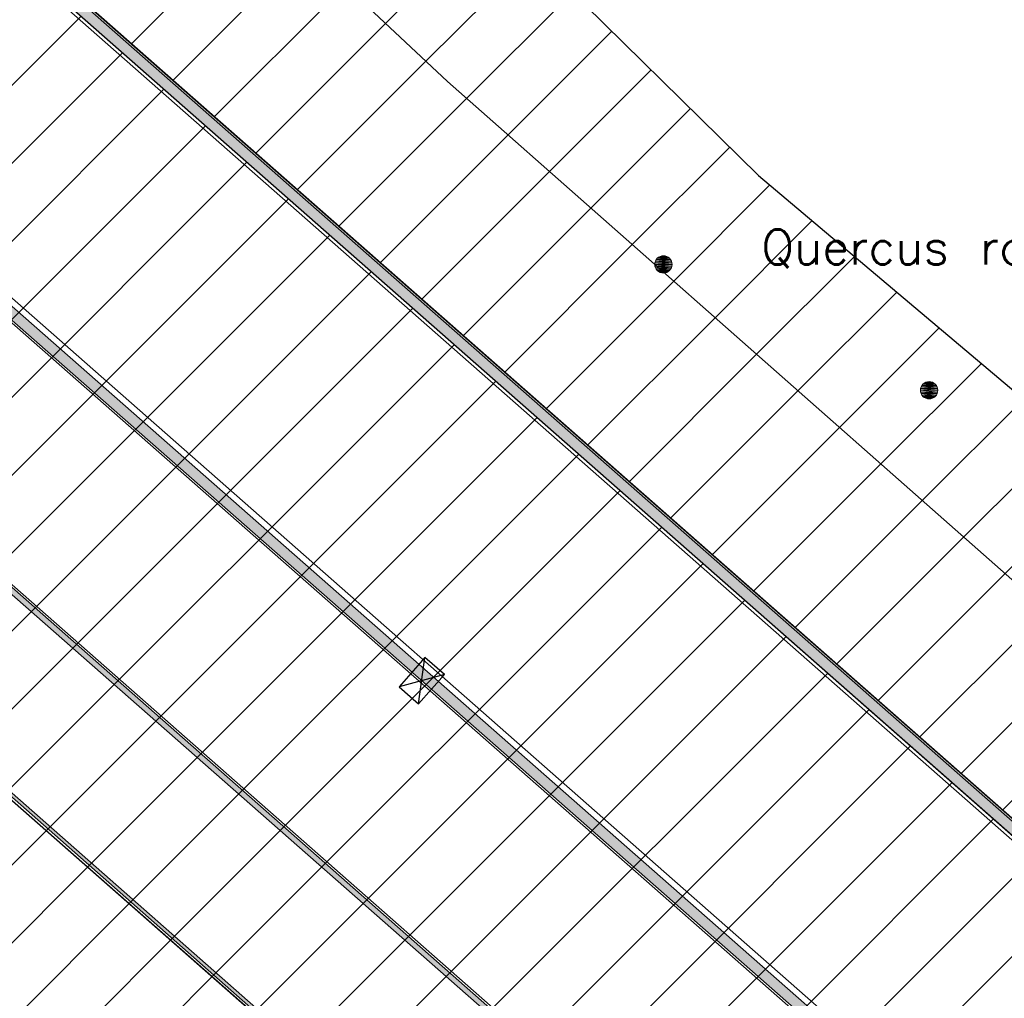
# Model space of a CAD drawing. Header units: metres. Extents: x 102852 to 106916, y 385458 to 392749.
# Tile 31 of 47: x 105029 to 105057, y 388246 to 388274. Entities that reach past the tile are written whole.
import ezdxf
from ezdxf.enums import TextEntityAlignment as Align

# ---------------------------------------------------------------- set-up
doc = ezdxf.new("R2010")
doc.units = ezdxf.units.M
for name, color, linetype, lineweight in [('0-ATLETIEK', 31, 'Continuous', 30), ('0-BEPLANTING', 14, 'Continuous', 30), ('0-GRAS OM SPORTVELDEN', 2, 'Continuous', 30), ('0-GRAS SPORTVELDEN', 3, 'Continuous', 30), ('0-VERHARDING', 9, 'Continuous', 30), ('B-WE-GR-STRUIK-G', 90, 'Continuous', 13), ('B-WE-RI-HWA_KOLK_STRAATKOLK-S', 150, 'Continuous', 30), ('Bomen', 84, 'Continuous', 0), ('Boomsoort', 10, 'Continuous', 0), ('X-XX-AL-TEKENBLAD_HULPLIJN-G', 31, 'Continuous', 25)]:
    doc.layers.add(name, color=color, linetype=linetype, lineweight=lineweight)
for name, color, linetype in [('B-6', 60, 'Continuous'), ('B10', 60, 'Continuous'), ('goot', 31, 'Continuous'), ('maaitegel', 31, 'Continuous'), ('Velddata', 7, 'Continuous')]:
    doc.layers.add(name, color=color, linetype=linetype)
doc.styles.add('Style-txt', font='txt.shx')

# ---------------------------------------------------------------- blocks, each defined once
blk = doc.blocks.new('Straatkolk 300x450')
at = {"layer": 'B-WE-RI-HWA_KOLK_STRAATKOLK-S'}
for p, q in [((-1.125, -0.75), (1.125, 0.75)), ((1.125, -0.75), (-1.125, 0.75))]:
    blk.add_line(p, q, dxfattribs=at)
blk.add_3dface([(-1.125, -0.75), (1.125, -0.75), (1.125, 0.75), (-1.125, 0.75)], dxfattribs=at)
blk = doc.blocks.new('MPOLYGON_256')
at = {"layer": 'Bomen', "flags": 128}
for points in [[(105047.154, 388267.581), (105047.111, 388267.558), (105047.389, 388267.558)], [(105047.201, 388267.595), (105047.154, 388267.581), (105047.346, 388267.581)], [(105047.154, 388267.581), (105047.346, 388267.581), (105047.389, 388267.558)], [(105047.25, 388267.6), (105047.201, 388267.595), (105047.299, 388267.595)], [(105047.201, 388267.595), (105047.299, 388267.595), (105047.346, 388267.581)], [(105047.005, 388267.399), (105047, 388267.35), (105047.5, 388267.35)], [(105047, 388267.35), (105047.005, 388267.301), (105047.495, 388267.301)], [(105047, 388267.35), (105047.5, 388267.35), (105047.495, 388267.301)], [(105047.019, 388267.446), (105047.005, 388267.399), (105047.495, 388267.399)], [(105047.005, 388267.399), (105047.495, 388267.399), (105047.5, 388267.35)], [(105047.005, 388267.301), (105047.019, 388267.254), (105047.481, 388267.254)], [(105047.005, 388267.301), (105047.495, 388267.301), (105047.481, 388267.254)], [(105047.042, 388267.489), (105047.019, 388267.446), (105047.481, 388267.446)], [(105047.019, 388267.446), (105047.481, 388267.446), (105047.495, 388267.399)], [(105047.073, 388267.527), (105047.042, 388267.489), (105047.458, 388267.489)], [(105047.042, 388267.489), (105047.458, 388267.489), (105047.481, 388267.446)], [(105047.111, 388267.558), (105047.073, 388267.527), (105047.427, 388267.527)], [(105047.073, 388267.527), (105047.427, 388267.527), (105047.458, 388267.489)], [(105047.111, 388267.558), (105047.389, 388267.558), (105047.427, 388267.527)], [(105047.019, 388267.254), (105047.042, 388267.211), (105047.458, 388267.211)], [(105047.019, 388267.254), (105047.481, 388267.254), (105047.458, 388267.211)], [(105047.042, 388267.211), (105047.073, 388267.173), (105047.427, 388267.173)], [(105047.042, 388267.211), (105047.458, 388267.211), (105047.427, 388267.173)], [(105047.073, 388267.173), (105047.111, 388267.142), (105047.389, 388267.142)], [(105047.073, 388267.173), (105047.427, 388267.173), (105047.389, 388267.142)], [(105047.111, 388267.142), (105047.154, 388267.119), (105047.346, 388267.119)], [(105047.111, 388267.142), (105047.389, 388267.142), (105047.346, 388267.119)], [(105047.154, 388267.119), (105047.201, 388267.105), (105047.299, 388267.105)], [(105047.154, 388267.119), (105047.346, 388267.119), (105047.299, 388267.105)], [(105047.201, 388267.105), (105047.299, 388267.105), (105047.25, 388267.1)]]:
    blk.add_lwpolyline(points, close=True, dxfattribs=at)
at = {"layer": 'Bomen', "color": 74, "true_color": 0x55aa00, "flags": 128}
for points in [[(105047.111, 388267.558), (105047.154, 388267.581)], [(105047.154, 388267.581), (105047.201, 388267.595)], [(105047.201, 388267.595), (105047.25, 388267.6)], [(105047.25, 388267.6), (105047.299, 388267.595)], [(105047.299, 388267.595), (105047.346, 388267.581)], [(105047.346, 388267.581), (105047.389, 388267.558)], [(105047, 388267.35), (105047.005, 388267.399)], [(105047.005, 388267.301), (105047, 388267.35)], [(105047.005, 388267.399), (105047.019, 388267.446)], [(105047.019, 388267.254), (105047.005, 388267.301)], [(105047.019, 388267.446), (105047.042, 388267.489)], [(105047.042, 388267.489), (105047.073, 388267.527)], [(105047.073, 388267.527), (105047.111, 388267.558)], [(105047.389, 388267.558), (105047.427, 388267.527)], [(105047.427, 388267.527), (105047.458, 388267.489)], [(105047.458, 388267.489), (105047.481, 388267.446)], [(105047.481, 388267.446), (105047.495, 388267.399)], [(105047.495, 388267.301), (105047.481, 388267.254)], [(105047.495, 388267.399), (105047.5, 388267.35)], [(105047.5, 388267.35), (105047.495, 388267.301)], [(105047.042, 388267.211), (105047.019, 388267.254)], [(105047.073, 388267.173), (105047.042, 388267.211)], [(105047.111, 388267.142), (105047.073, 388267.173)], [(105047.154, 388267.119), (105047.111, 388267.142)], [(105047.201, 388267.105), (105047.154, 388267.119)], [(105047.25, 388267.1), (105047.201, 388267.105)], [(105047.299, 388267.105), (105047.25, 388267.1)], [(105047.346, 388267.119), (105047.299, 388267.105)], [(105047.389, 388267.142), (105047.346, 388267.119)], [(105047.427, 388267.173), (105047.389, 388267.142)], [(105047.458, 388267.211), (105047.427, 388267.173)], [(105047.481, 388267.254), (105047.458, 388267.211)]]:
    blk.add_lwpolyline(points, dxfattribs=at)
at = {"layer": 'Bomen'}
for points in [[(105047.154, 388267.581), (105047.111, 388267.558), (105047.389, 388267.558)], [(105047.201, 388267.595), (105047.154, 388267.581), (105047.346, 388267.581)], [(105047.154, 388267.581), (105047.346, 388267.581), (105047.389, 388267.558)], [(105047.25, 388267.6), (105047.201, 388267.595), (105047.299, 388267.595)], [(105047.201, 388267.595), (105047.299, 388267.595), (105047.346, 388267.581)], [(105047.005, 388267.399), (105047, 388267.35), (105047.5, 388267.35)], [(105047.019, 388267.446), (105047.005, 388267.399), (105047.495, 388267.399)], [(105047.005, 388267.399), (105047.495, 388267.399), (105047.5, 388267.35)], [(105047.042, 388267.489), (105047.019, 388267.446), (105047.481, 388267.446)], [(105047.019, 388267.446), (105047.481, 388267.446), (105047.495, 388267.399)], [(105047.073, 388267.527), (105047.042, 388267.489), (105047.458, 388267.489)], [(105047.042, 388267.489), (105047.458, 388267.489), (105047.481, 388267.446)], [(105047.111, 388267.558), (105047.073, 388267.527), (105047.427, 388267.527)], [(105047.073, 388267.527), (105047.427, 388267.527), (105047.458, 388267.489)], [(105047.111, 388267.558), (105047.389, 388267.558), (105047.427, 388267.527)]]:
    blk.add_solid(points, dxfattribs=at)
at = {"layer": 'Bomen', "extrusion": (0, 0, -1)}
for points in [[(-105047, 388267.35), (-105047.005, 388267.301), (-105047.495, 388267.301)], [(-105047, 388267.35), (-105047.5, 388267.35), (-105047.495, 388267.301)], [(-105047.005, 388267.301), (-105047.019, 388267.254), (-105047.481, 388267.254)], [(-105047.005, 388267.301), (-105047.495, 388267.301), (-105047.481, 388267.254)], [(-105047.019, 388267.254), (-105047.042, 388267.211), (-105047.458, 388267.211)], [(-105047.019, 388267.254), (-105047.481, 388267.254), (-105047.458, 388267.211)], [(-105047.042, 388267.211), (-105047.073, 388267.173), (-105047.427, 388267.173)], [(-105047.042, 388267.211), (-105047.458, 388267.211), (-105047.427, 388267.173)], [(-105047.073, 388267.173), (-105047.111, 388267.142), (-105047.389, 388267.142)], [(-105047.073, 388267.173), (-105047.427, 388267.173), (-105047.389, 388267.142)], [(-105047.111, 388267.142), (-105047.154, 388267.119), (-105047.346, 388267.119)], [(-105047.111, 388267.142), (-105047.389, 388267.142), (-105047.346, 388267.119)], [(-105047.154, 388267.119), (-105047.201, 388267.105), (-105047.299, 388267.105)], [(-105047.154, 388267.119), (-105047.346, 388267.119), (-105047.299, 388267.105)], [(-105047.201, 388267.105), (-105047.299, 388267.105), (-105047.25, 388267.1)]]:
    blk.add_solid(points, dxfattribs=at)
blk = doc.blocks.new('MPOLYGON_340')
at = {"layer": 'Bomen', "flags": 128}
for points in [[(105054.725, 388263.901), (105054.694, 388263.863), (105055.11, 388263.863)], [(105054.763, 388263.932), (105054.725, 388263.901), (105055.079, 388263.901)], [(105054.725, 388263.901), (105055.079, 388263.901), (105055.11, 388263.863)], [(105054.806, 388263.955), (105054.763, 388263.932), (105055.041, 388263.932)], [(105054.763, 388263.932), (105055.041, 388263.932), (105055.079, 388263.901)], [(105054.853, 388263.969), (105054.806, 388263.955), (105054.997, 388263.955)], [(105054.806, 388263.955), (105054.997, 388263.955), (105055.041, 388263.932)], [(105054.902, 388263.974), (105054.853, 388263.969), (105054.951, 388263.969)], [(105054.853, 388263.969), (105054.951, 388263.969), (105054.997, 388263.955)], [(105054.657, 388263.773), (105054.652, 388263.724), (105055.152, 388263.724)], [(105054.652, 388263.724), (105054.657, 388263.675), (105055.147, 388263.675)], [(105054.652, 388263.724), (105055.152, 388263.724), (105055.147, 388263.675)], [(105054.671, 388263.82), (105054.657, 388263.773), (105055.147, 388263.773)], [(105054.657, 388263.773), (105055.147, 388263.773), (105055.152, 388263.724)], [(105054.657, 388263.675), (105054.671, 388263.628), (105055.133, 388263.628)], [(105054.657, 388263.675), (105055.147, 388263.675), (105055.133, 388263.628)], [(105054.694, 388263.863), (105054.671, 388263.82), (105055.133, 388263.82)], [(105054.671, 388263.82), (105055.133, 388263.82), (105055.147, 388263.773)], [(105054.671, 388263.628), (105054.694, 388263.585), (105055.11, 388263.585)], [(105054.671, 388263.628), (105055.133, 388263.628), (105055.11, 388263.585)], [(105054.694, 388263.863), (105055.11, 388263.863), (105055.133, 388263.82)], [(105054.694, 388263.585), (105054.725, 388263.547), (105055.079, 388263.547)], [(105054.694, 388263.585), (105055.11, 388263.585), (105055.079, 388263.547)], [(105054.725, 388263.547), (105054.763, 388263.516), (105055.041, 388263.516)], [(105054.725, 388263.547), (105055.079, 388263.547), (105055.041, 388263.516)], [(105054.763, 388263.516), (105054.806, 388263.493), (105054.997, 388263.493)], [(105054.763, 388263.516), (105055.041, 388263.516), (105054.997, 388263.493)], [(105054.806, 388263.493), (105054.853, 388263.479), (105054.951, 388263.479)], [(105054.806, 388263.493), (105054.997, 388263.493), (105054.951, 388263.479)], [(105054.853, 388263.479), (105054.951, 388263.479), (105054.902, 388263.474)]]:
    blk.add_lwpolyline(points, close=True, dxfattribs=at)
at = {"layer": 'Bomen', "color": 74, "true_color": 0x55aa00, "flags": 128}
for points in [[(105054.694, 388263.863), (105054.725, 388263.901)], [(105054.725, 388263.901), (105054.763, 388263.932)], [(105054.763, 388263.932), (105054.806, 388263.955)], [(105054.806, 388263.955), (105054.853, 388263.969)], [(105054.853, 388263.969), (105054.902, 388263.974)], [(105054.902, 388263.974), (105054.951, 388263.969)], [(105054.951, 388263.969), (105054.997, 388263.955)], [(105054.997, 388263.955), (105055.041, 388263.932)], [(105055.041, 388263.932), (105055.079, 388263.901)], [(105055.079, 388263.901), (105055.11, 388263.863)], [(105054.652, 388263.724), (105054.657, 388263.773)], [(105054.657, 388263.675), (105054.652, 388263.724)], [(105054.657, 388263.773), (105054.671, 388263.82)], [(105054.671, 388263.628), (105054.657, 388263.675)], [(105054.671, 388263.82), (105054.694, 388263.863)], [(105054.694, 388263.585), (105054.671, 388263.628)], [(105055.11, 388263.863), (105055.133, 388263.82)], [(105055.133, 388263.628), (105055.11, 388263.585)], [(105055.133, 388263.82), (105055.147, 388263.773)], [(105055.147, 388263.675), (105055.133, 388263.628)], [(105055.147, 388263.773), (105055.152, 388263.724)], [(105055.152, 388263.724), (105055.147, 388263.675)], [(105054.725, 388263.547), (105054.694, 388263.585)], [(105054.763, 388263.516), (105054.725, 388263.547)], [(105054.806, 388263.493), (105054.763, 388263.516)], [(105054.853, 388263.479), (105054.806, 388263.493)], [(105054.902, 388263.474), (105054.853, 388263.479)], [(105054.951, 388263.479), (105054.902, 388263.474)], [(105054.997, 388263.493), (105054.951, 388263.479)], [(105055.041, 388263.516), (105054.997, 388263.493)], [(105055.079, 388263.547), (105055.041, 388263.516)], [(105055.11, 388263.585), (105055.079, 388263.547)]]:
    blk.add_lwpolyline(points, dxfattribs=at)
at = {"layer": 'Bomen'}
for points in [[(105054.725, 388263.901), (105054.694, 388263.863), (105055.11, 388263.863)], [(105054.763, 388263.932), (105054.725, 388263.901), (105055.079, 388263.901)], [(105054.725, 388263.901), (105055.079, 388263.901), (105055.11, 388263.863)], [(105054.806, 388263.955), (105054.763, 388263.932), (105055.041, 388263.932)], [(105054.763, 388263.932), (105055.041, 388263.932), (105055.079, 388263.901)], [(105054.853, 388263.969), (105054.806, 388263.955), (105054.997, 388263.955)], [(105054.806, 388263.955), (105054.997, 388263.955), (105055.041, 388263.932)], [(105054.902, 388263.974), (105054.853, 388263.969), (105054.951, 388263.969)], [(105054.853, 388263.969), (105054.951, 388263.969), (105054.997, 388263.955)], [(105054.657, 388263.773), (105054.652, 388263.724), (105055.152, 388263.724)], [(105054.671, 388263.82), (105054.657, 388263.773), (105055.147, 388263.773)], [(105054.657, 388263.773), (105055.147, 388263.773), (105055.152, 388263.724)], [(105054.694, 388263.863), (105054.671, 388263.82), (105055.133, 388263.82)], [(105054.671, 388263.82), (105055.133, 388263.82), (105055.147, 388263.773)], [(105054.694, 388263.863), (105055.11, 388263.863), (105055.133, 388263.82)]]:
    blk.add_solid(points, dxfattribs=at)
at = {"layer": 'Bomen', "extrusion": (0, 0, -1)}
for points in [[(-105054.652, 388263.724), (-105054.657, 388263.675), (-105055.147, 388263.675)], [(-105054.652, 388263.724), (-105055.152, 388263.724), (-105055.147, 388263.675)], [(-105054.657, 388263.675), (-105054.671, 388263.628), (-105055.133, 388263.628)], [(-105054.657, 388263.675), (-105055.147, 388263.675), (-105055.133, 388263.628)], [(-105054.671, 388263.628), (-105054.694, 388263.585), (-105055.11, 388263.585)], [(-105054.671, 388263.628), (-105055.133, 388263.628), (-105055.11, 388263.585)], [(-105054.694, 388263.585), (-105054.725, 388263.547), (-105055.079, 388263.547)], [(-105054.694, 388263.585), (-105055.11, 388263.585), (-105055.079, 388263.547)], [(-105054.725, 388263.547), (-105054.763, 388263.516), (-105055.041, 388263.516)], [(-105054.725, 388263.547), (-105055.079, 388263.547), (-105055.041, 388263.516)], [(-105054.763, 388263.516), (-105054.806, 388263.493), (-105054.997, 388263.493)], [(-105054.763, 388263.516), (-105055.041, 388263.516), (-105054.997, 388263.493)], [(-105054.806, 388263.493), (-105054.853, 388263.479), (-105054.951, 388263.479)], [(-105054.806, 388263.493), (-105054.997, 388263.493), (-105054.951, 388263.479)], [(-105054.853, 388263.479), (-105054.951, 388263.479), (-105054.902, 388263.474)]]:
    blk.add_solid(points, dxfattribs=at)

msp = doc.modelspace()

# ---------------------------------------------------------------- hatches: boundary and pattern name
at = {"layer": '0-ATLETIEK'}
h = msp.add_hatch(dxfattribs=at)
h.set_pattern_fill('ANSI31', color=256, scale=0.5)
h.paths.add_polyline_path([(104949.744, 388260.667), (104948.765, 388257.879), (104947.964, 388255.036), (104947.342, 388252.147), (104946.926, 388249.427), (104946.67, 388246.687), (104946.575, 388243.937), (104946.64, 388241.186), (104946.865, 388238.443), (104947.251, 388235.718), (104947.795, 388233.02), (104948.495, 388230.359), (104938.483, 388239.174), (104933.442, 388233.477), (104962.602, 388207.846), (105017.728, 388159.385), (105031.722, 388147.07), (105034.252, 388149.944), (105035.263, 388149.622), (105037.402, 388149.022), (105039.567, 388148.522), (105042.042, 388148.08), (105044.536, 388147.77), (105046.548, 388147.617), (105048.366, 388147.553), (105050.645, 388147.57), (105051.843, 388147.624), (105053.159, 388147.717), (105053.995, 388147.796), (105056.718, 388148.156), (105059.417, 388148.674), (105062.08, 388149.347), (105064.7, 388150.173), (105067.268, 388151.15), (105069.944, 388152.366), (105072.54, 388153.745), (105075.045, 388155.283), (105077.45, 388156.972), (105079.746, 388158.806), (105081.924, 388160.779), (105083.976, 388162.884), (105085.894, 388165.11), (105087.671, 388167.452), (105089.299, 388169.899), (105090.82, 388172.529), (105092.17, 388175.251), (105093.343, 388178.054), (105094.335, 388180.926), (105095.141, 388183.856), (105095.757, 388186.831), (105096.183, 388189.84), (105096.415, 388192.87), (105096.453, 388195.908), (105096.296, 388198.942), (105096, 388201.659), (105095.546, 388204.355), (105094.936, 388207.019), (105094.173, 388209.644), (105093.258, 388212.22), (105092.196, 388214.738), (105090.989, 388217.19), (105089.641, 388219.568), (105088.068, 388221.994), (105086.349, 388224.318), (105084.49, 388226.532), (105082.499, 388228.628), (105080.383, 388230.597), (105025.245, 388279.104), (105023.001, 388280.957), (105020.647, 388282.669), (105018.192, 388284.233), (105015.646, 388285.644), (105013.019, 388286.896), (105010.319, 388287.985), (105007.558, 388288.906), (105004.746, 388289.656), (105001.893, 388290.232), (104999.01, 388290.632), (104996.107, 388290.855), (104993.197, 388290.899), (104990.244, 388290.761), (104987.305, 388290.439), (104984.392, 388289.935), (104981.516, 388289.251), (104978.689, 388288.388), (104975.92, 388287.352), (104973.222, 388286.144), (104970.604, 388284.772), (104968.076, 388283.238), (104965.649, 388281.55), (104963.332, 388279.715), (104961.133, 388277.738), (104959.062, 388275.629), (104957.128, 388273.396), (104955.337, 388271.045), (104953.697, 388268.588), (104952.215, 388266.032), (104950.895, 388263.388)])
h.paths.add_polyline_path([(105017.918, 388274.838), (105018.51, 388274.352), (105010.488, 388265.156), (105019.139, 388257.529), (105020.44, 388258.99), (105062.03, 388222.393), (105060.712, 388220.92), (105069.442, 388213.17), (105077.571, 388222.31, -0.934714), (105024.482, 388164.158), (105029.017, 388169.34), (105025.947, 388172.05), (105021.351, 388166.848), (104967.876, 388213.845, -0.090112), (104959.113, 388224.907), (104961.963, 388228.175), (104997.111, 388197.258), (104995.528, 388195.385), (105003.163, 388188.865), (105007.795, 388194.163), (105000.191, 388200.845), (104998.595, 388198.97), (104966.889, 388226.841), (104985.096, 388247.451), (104985.665, 388246.937), (104989.961, 388251.891), (104988.159, 388253.422), (104987.623, 388252.883), (104966.246, 388271.616), (104968.225, 388273.436), (104970.323, 388275.117), (104972.531, 388276.651), (104974.838, 388278.031), (104977.233, 388279.251), (104979.706, 388280.305), (104982.245, 388281.188), (104984.839, 388281.896), (104987.474, 388282.427), (104990.14, 388282.776), (104992.823, 388282.944), (104995.511, 388282.928), (104998.192, 388282.729), (105000.853, 388282.348), (105003.482, 388281.787), (105006.067, 388281.049), (105008.596, 388280.136), (105011.057, 388279.053), (105013.438, 388277.805), (105015.728, 388276.398)], flags=16)
h.paths.add_polyline_path([(105050.477, 388161.654), (105060.103, 388183.363), (105061.882, 388182.576), (105062.944, 388184.559), (105064.596, 388183.614), (105066.181, 388182.558), (105067.691, 388181.398), (105069.118, 388180.137), (105070.457, 388178.783), (105071.651, 388177.403), (105072.753, 388175.949), (105073.377, 388175.001), (105073.957, 388174.024), (105074.008, 388173.938), (105073.921, 388173.889), (105051.622, 388160.491, -2.223758)], flags=0)
h.paths.add_polyline_path([(105058.156, 388173.048), (105069.256, 388173.048), (105069.256, 388175.748), (105058.156, 388175.748)], flags=8)
h.paths.add_polyline_path([(105064.337, 388193.13), (105069.602, 388202.6), (105082.903, 388195.183), (105077.632, 388185.753)], flags=0)
h.paths.add_polyline_path([(105068.229, 388192.753), (105079.329, 388192.753), (105079.329, 388195.453), (105068.229, 388195.453)], flags=8)
h.paths.add_polyline_path([(105070.339, 388195.56), (105077.839, 388195.56), (105077.839, 388197.36), (105070.339, 388197.36)], flags=8)
h.paths.add_polyline_path([(105013.98, 388218.441), (105027.137, 388218.441), (105027.137, 388221.141), (105013.98, 388221.141)], flags=8)
at = {"layer": '0-BEPLANTING', "ltscale": 0.2}
h = msp.add_hatch(dxfattribs=at)
h.set_pattern_fill('ANSI31', color=256, scale=0.1, pattern_type=2)
h.set_pattern_definition([(45, (0, 0), (-1.122532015, 1.122532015), [])])
h.paths.add_polyline_path([(105065.737, 388136.462), (105067.35, 388138.352), (105071.351, 388142.347), (105071.081, 388142.576), (105072.148, 388141.63), (105101.068, 388172.737), (105108.535, 388185.584), (105118.803, 388203.572), (105116.556, 388206.183), (105105.283, 388216.058), (105068.962, 388247.964), (105041.039, 388272.612), (105028.48, 388284.381), (105012.706, 388305.132), (104993.469, 388321.613), (105005.563, 388330.004), (105028.796, 388296.517), (105043.871, 388275.93), (105049.991, 388269.913), (105088.319, 388237.582), (105113.464, 388214.082), (105118.301, 388210.551), (105121.361, 388206.818), (105120.522, 388203.662), (105101.899, 388171.82), (105076.595, 388144.271), (105049.734, 388115.215), (105008.947, 388153.16), (105008.619, 388152.827), (105008.36, 388153.037), (105010.81, 388155.895), (105014.58, 388152.596), (105014.956, 388153.014), (105031.58, 388138.45), (105031.007, 388137.708), (105033.349, 388135.83), (105049.124, 388121.946), (105062.799, 388137.552), (105063.537, 388138.393)])
at = {"layer": '0-GRAS OM SPORTVELDEN', "ltscale": 0.2}
h = msp.add_hatch(dxfattribs=at)
h.set_pattern_fill('ANSI31', color=256, scale=0.5)
h.paths.add_polyline_path([(105067.664, 388150.922), (105073.62, 388145.681), (105073.568, 388145.622), (105073.672, 388145.53), (105071.035, 388142.617), (105071.081, 388142.576), (105071.351, 388142.347), (105071.346, 388142.342), (105072.148, 388141.63), (105101.068, 388172.737), (105108.535, 388185.584), (105118.803, 388203.572), (105116.556, 388206.183), (105105.283, 388216.058), (105068.962, 388247.964), (105041.039, 388272.612), (105028.48, 388284.381), (105012.706, 388305.132), (104993.469, 388321.613), (104991.641, 388317.403), (104992.756, 388316.667), (104992.925, 388315.588), (104987.201, 388309.166), (104972.593, 388292.144), (104957.242, 388276.217), (104944.757, 388260.964), (104926.911, 388240.402), (104923.953, 388240.828), (104921.406, 388239.987), (104920.736, 388239.176), (104920.997, 388238.933), (104921.553, 388238.295), (104920.857, 388237.532), (104923.544, 388235.132), (104958.079, 388205.158), (104976.539, 388188.711), (104992.147, 388175.346), (104994.302, 388170.136), (104996.122, 388168.52), (104998.298, 388171.06), (105002.925, 388167.032), (105002.997, 388167.105), (105004.438, 388165.874), (105005.558, 388167.147), (105004.789, 388167.835), (104930.386, 388233.243), (104938.281, 388242.269), (104943.248, 388237.934), (104946.27, 388241.373), (104946.216, 388244.151), (104946.32, 388246.851), (104946.577, 388249.541), (104946.987, 388252.212), (104947.614, 388255.122), (104948.422, 388257.988), (104949.408, 388260.797), (104950.568, 388263.539), (104951.897, 388266.202), (104953.391, 388268.777), (104955.043, 388271.254), (104956.848, 388273.622), (104958.797, 388275.872), (104960.884, 388277.998), (104963.099, 388279.99), (104965.434, 388281.839), (104967.88, 388283.54), (104970.427, 388285.085), (104973.065, 388286.468), (104975.784, 388287.685), (104978.573, 388288.729), (104981.422, 388289.598), (104984.32, 388290.288), (104987.255, 388290.796), (104990.216, 388291.12), (104993.191, 388291.259), (104996.124, 388291.214), (104999.048, 388290.99), (105001.953, 388290.587), (105004.828, 388290.007), (105007.661, 388289.251), (105010.444, 388288.323), (105013.163, 388287.226), (105015.811, 388285.964), (105018.376, 388284.543), (105020.849, 388282.966), (105023.221, 388281.241), (105025.483, 388279.374), (105080.621, 388230.867), (105082.752, 388228.884), (105084.759, 388226.772), (105086.632, 388224.541), (105088.364, 388222.199), (105089.949, 388219.755), (105091.307, 388217.358), (105092.523, 388214.887), (105093.594, 388212.35), (105094.516, 388209.754), (105095.285, 388207.11), (105095.899, 388204.425), (105096.356, 388201.709), (105096.655, 388198.971), (105096.812, 388195.915), (105096.774, 388192.854), (105096.54, 388189.801), (105096.112, 388186.77), (105095.49, 388183.772), (105094.679, 388180.82), (105093.68, 388177.926), (105092.498, 388175.102), (105091.138, 388172.359), (105089.605, 388169.708), (105088.068, 388167.39), (105086.399, 388165.164), (105084.603, 388163.039), (105082.687, 388161.022), (105080.657, 388159.12), (105078.642, 388157.441), (105076.575, 388155.892), (105074.427, 388154.458), (105072.205, 388153.141), (105069.916, 388151.946)])
at = {"layer": '0-GRAS SPORTVELDEN', "ltscale": 0.2}
h = msp.add_hatch(dxfattribs=at)
h.set_pattern_fill('ANSI31', color=256, scale=0.5, style=0)
h.paths.add_polyline_path([(105018.51, 388274.352), (105017.918, 388274.838), (105015.728, 388276.398), (105013.438, 388277.805), (105011.057, 388279.053), (105008.596, 388280.136), (105006.067, 388281.049), (105003.482, 388281.787), (105000.853, 388282.348), (104998.192, 388282.729), (104995.511, 388282.928), (104992.823, 388282.944), (104990.14, 388282.776), (104987.474, 388282.427), (104984.839, 388281.896), (104982.245, 388281.188), (104979.706, 388280.305), (104977.233, 388279.251), (104974.838, 388278.031), (104972.531, 388276.651), (104970.323, 388275.117), (104968.225, 388273.436), (104966.246, 388271.616), (104987.623, 388252.883), (104988.159, 388253.422), (104989.961, 388251.891), (104985.665, 388246.937), (104985.096, 388247.451), (104966.889, 388226.841), (104998.595, 388198.97), (105000.191, 388200.845), (105007.795, 388194.163), (105003.163, 388188.865), (104995.528, 388195.385), (104997.111, 388197.258), (104961.963, 388228.175), (104959.113, 388224.907, 0.090112), (104967.876, 388213.845), (105021.351, 388166.848), (105025.947, 388172.05), (105029.017, 388169.34), (105024.482, 388164.158, 0.934714), (105077.571, 388222.31), (105069.442, 388213.17), (105060.712, 388220.92), (105062.03, 388222.393), (105020.44, 388258.99), (105019.139, 388257.529), (105010.488, 388265.156)])
h.paths.add_polyline_path([(105050.477, 388161.654), (105060.103, 388183.363), (105061.882, 388182.576), (105062.944, 388184.559), (105064.596, 388183.614), (105066.181, 388182.558), (105067.691, 388181.398), (105069.118, 388180.137), (105070.457, 388178.783), (105071.651, 388177.403), (105072.753, 388175.949), (105073.377, 388175.001), (105073.957, 388174.024), (105074.008, 388173.938), (105073.921, 388173.889), (105051.622, 388160.491, -2.223758)], flags=16)
h.paths.add_polyline_path([(105064.337, 388193.13), (105069.602, 388202.6), (105082.903, 388195.183), (105077.632, 388185.753)], flags=16)
at = {"layer": '0-VERHARDING', "ltscale": 0.2}
h = msp.add_hatch(color=256, dxfattribs=at)
h.paths.add_polyline_path([(105013.944, 388159.642), (105010.841, 388156.124), (105033.359, 388135.941), (105039.033, 388142.389), (105048.368, 388134.175), (105053.786, 388140.331), (105056.814, 388137.667), (105059.669, 388140.911), (105061.119, 388139.635), (105067.53, 388146.936), (105071.59, 388143.375), (105073.62, 388145.681), (105067.664, 388150.922), (105069.916, 388151.946), (105072.205, 388153.141), (105074.427, 388154.458), (105076.575, 388155.892), (105078.642, 388157.441), (105080.657, 388159.12), (105082.687, 388161.022), (105084.603, 388163.039), (105086.399, 388165.164), (105088.068, 388167.39), (105089.605, 388169.708), (105091.138, 388172.359), (105092.498, 388175.102), (105093.68, 388177.926), (105094.679, 388180.82), (105095.49, 388183.772), (105096.112, 388186.77), (105096.54, 388189.801), (105096.774, 388192.854), (105096.812, 388195.915), (105096.655, 388198.971), (105096.356, 388201.709), (105095.899, 388204.425), (105095.285, 388207.11), (105094.516, 388209.754), (105093.594, 388212.35), (105092.523, 388214.887), (105091.307, 388217.358), (105089.949, 388219.755), (105088.364, 388222.199), (105086.632, 388224.541), (105084.759, 388226.772), (105082.752, 388228.884), (105080.621, 388230.867), (105025.483, 388279.374), (105023.221, 388281.241), (105020.849, 388282.966), (105018.376, 388284.543), (105015.811, 388285.964), (105013.163, 388287.226), (105010.444, 388288.323), (105007.661, 388289.251), (105004.828, 388290.007), (105001.953, 388290.587), (104999.048, 388290.99), (104996.124, 388291.214), (104993.191, 388291.259), (104990.216, 388291.12), (104987.255, 388290.796), (104984.32, 388290.288), (104981.422, 388289.598), (104978.573, 388288.729), (104975.784, 388287.685), (104973.065, 388286.468), (104970.427, 388285.085), (104967.88, 388283.54), (104965.434, 388281.839), (104963.099, 388279.99), (104960.884, 388277.998), (104958.797, 388275.872), (104956.848, 388273.622), (104955.043, 388271.254), (104953.391, 388268.777), (104951.897, 388266.202), (104950.568, 388263.539), (104949.408, 388260.797), (104948.422, 388257.988), (104947.614, 388255.122), (104946.987, 388252.212), (104946.577, 388249.541), (104946.32, 388246.851), (104946.216, 388244.151), (104946.27, 388241.373), (104943.248, 388237.934), (104938.281, 388242.269), (104930.386, 388233.243), (105004.789, 388167.835)])
h.paths.add_polyline_path([(104948.765, 388257.879), (104949.744, 388260.667), (104950.895, 388263.388), (104952.215, 388266.032), (104953.697, 388268.588), (104955.337, 388271.045), (104957.128, 388273.396), (104959.062, 388275.629), (104961.133, 388277.738), (104963.332, 388279.715), (104965.649, 388281.55), (104968.076, 388283.238), (104970.604, 388284.772), (104973.222, 388286.144), (104975.92, 388287.352), (104978.689, 388288.388), (104981.516, 388289.251), (104984.392, 388289.935), (104987.305, 388290.439), (104990.244, 388290.761), (104993.197, 388290.899), (104996.107, 388290.855), (104999.01, 388290.632), (105001.893, 388290.232), (105004.746, 388289.656), (105007.558, 388288.906), (105010.319, 388287.985), (105013.019, 388286.896), (105015.646, 388285.644), (105018.192, 388284.233), (105020.647, 388282.669), (105023.001, 388280.957), (105025.245, 388279.104), (105080.383, 388230.597), (105082.499, 388228.628), (105084.49, 388226.532), (105086.349, 388224.318), (105088.068, 388221.994), (105089.641, 388219.568), (105090.989, 388217.19), (105092.196, 388214.738), (105093.258, 388212.22), (105094.173, 388209.644), (105094.936, 388207.019), (105095.546, 388204.355), (105096, 388201.659), (105096.296, 388198.942), (105096.453, 388195.908), (105096.415, 388192.87), (105096.183, 388189.84), (105095.757, 388186.831), (105095.141, 388183.856), (105094.335, 388180.926), (105093.343, 388178.054), (105092.17, 388175.251), (105090.82, 388172.529), (105089.299, 388169.899), (105087.671, 388167.452), (105085.894, 388165.11), (105083.976, 388162.884), (105081.924, 388160.779), (105079.746, 388158.806), (105077.45, 388156.972), (105075.045, 388155.283), (105072.54, 388153.745), (105069.944, 388152.366), (105067.268, 388151.15), (105064.7, 388150.173), (105062.08, 388149.347), (105059.417, 388148.674), (105056.718, 388148.156), (105053.995, 388147.796), (105053.159, 388147.717), (105051.843, 388147.624), (105050.645, 388147.57), (105048.366, 388147.553), (105046.548, 388147.617), (105044.536, 388147.77), (105042.042, 388148.08), (105039.567, 388148.522), (105037.402, 388149.022), (105035.263, 388149.622), (105034.252, 388149.944), (105031.722, 388147.07), (105017.728, 388159.385), (104962.602, 388207.846), (104933.442, 388233.477), (104938.483, 388239.174), (104948.495, 388230.359), (104947.795, 388233.02), (104947.251, 388235.718), (104946.865, 388238.443), (104946.64, 388241.186), (104946.575, 388243.937), (104946.67, 388246.687), (104946.926, 388249.427), (104947.342, 388252.147), (104947.964, 388255.036)], flags=16)
at = {"layer": 'maaitegel', "linetype": 'Continuous', "lineweight": 9}
for points in [[(105080.581, 388230.822), (105080.383, 388230.597), (105025.245, 388279.104), (105025.443, 388279.329)], [(105020.234, 388273.403), (105020.036, 388273.178), (105075.155, 388224.709), (105075.353, 388224.934)], [(105023.524, 388262.416), (105023.45, 388262.481), (105023.348, 388262.36), (105065.087, 388225.67), (105065.178, 388225.774)], [(105020.471, 388259.174), (105020.422, 388259.116), (105062.145, 388222.371), (105062.246, 388222.486)]]:
    msp.add_hatch(color=256, dxfattribs=at).paths.add_polyline_path(points)

# ---------------------------------------------------------------- linework, layer by layer
at = {"layer": 'B-6', "linetype": 'Continuous', "lineweight": 9}
for p, q in [((105025.443, 388279.329), (105080.581, 388230.822)), ((105025.483, 388279.374), (105080.621, 388230.867)), ((105023.524, 388262.416), (105065.178, 388225.774)), ((105023.564, 388262.462), (105065.219, 388225.82)), ((105020.422, 388259.115), (105062.145, 388222.371)), ((105020.44, 388258.99), (105062.106, 388222.326))]:
    msp.add_line(p, q, dxfattribs=at)
at = {"layer": 'B-6', "linetype": 'Continuous', "lineweight": 5}
for p, q in [((105075.115, 388224.664), (105019.996, 388273.133)), ((105075.155, 388224.709), (105020.036, 388273.178))]:
    msp.add_line(p, q, dxfattribs=at)
at = {"layer": 'B-WE-GR-STRUIK-G', "flags": 128}
for points in [[(105005.563, 388330.004), (105028.796, 388296.517), (105043.871, 388275.93), (105049.991, 388269.913), (105088.319, 388237.582), (105113.464, 388214.082), (105118.301, 388210.551), (105121.361, 388206.818), (105120.522, 388203.662), (105101.899, 388171.82), (105096.52, 388166.341), (105076.595, 388144.271), (105049.734, 388115.215)], [(104993.469, 388321.613), (105012.706, 388305.132), (105019.66, 388296.364), (105028.48, 388284.381), (105041.039, 388272.612), (105068.962, 388247.964), (105105.283, 388216.058), (105116.556, 388206.183), (105118.803, 388203.572), (105114.075, 388195.203), (105108.535, 388185.584), (105101.068, 388172.737), (105072.148, 388141.63)]]:
    msp.add_lwpolyline(points, dxfattribs=at)
at = {"layer": 'B10', "linetype": 'Continuous', "lineweight": 9}
for p, q in [((105025.179, 388279.029), (105080.317, 388230.522)), ((105025.245, 388279.104), (105080.383, 388230.597))]:
    msp.add_line(p, q, dxfattribs=at)
at = {"layer": 'Defpoints', "flags": 128}
for points in [[(105065.737, 388136.462), (105067.35, 388138.352), (105071.351, 388142.347), (105071.081, 388142.576), (105072.148, 388141.63), (105101.068, 388172.737), (105108.535, 388185.584), (105118.803, 388203.572), (105116.556, 388206.183), (105105.283, 388216.058), (105068.962, 388247.964), (105041.039, 388272.612), (105028.48, 388284.381), (105012.706, 388305.132), (104993.469, 388321.613), (105005.563, 388330.004)], [(105005.563, 388330.004), (105028.796, 388296.517), (105043.871, 388275.93), (105049.991, 388269.913), (105088.319, 388237.582), (105113.464, 388214.082), (105118.301, 388210.551), (105121.361, 388206.818)], [(105005.563, 388330.004), (105028.796, 388296.517), (105043.871, 388275.93), (105049.991, 388269.913), (105088.319, 388237.582), (105113.464, 388214.082), (105118.301, 388210.551), (105121.361, 388206.818)], [(105116.556, 388206.183), (105105.283, 388216.058), (105068.962, 388247.964), (105041.039, 388272.612), (105028.48, 388284.381), (105012.706, 388305.132), (104993.469, 388321.613)]]:
    msp.add_lwpolyline(points, dxfattribs=at)
at = {"layer": 'goot', "linetype": 'Continuous', "lineweight": 9}
for p, q in [((105020.346, 388273.531), (105075.472, 388225.07)), ((105075.353, 388224.934), (105020.234, 388273.403))]:
    msp.add_line(p, q, dxfattribs=at)
at = {"layer": 'Velddata', "linetype": 'Continuous', "lineweight": 9}
for p, q in [((105022.881, 388262.77), (105066.025, 388224.858)), ((105063.182, 388221.63), (105019.584, 388259.953))]:
    msp.add_line(p, q, dxfattribs=at)
at = {"layer": 'X-XX-AL-TEKENBLAD_HULPLIJN-G'}
for points in [[(105073.568, 388145.622), (105073.672, 388145.53), (105071.035, 388142.617), (105071.081, 388142.576), (105071.351, 388142.347), (105071.346, 388142.342), (105072.148, 388141.63), (105101.068, 388172.737), (105108.535, 388185.584), (105118.803, 388203.572), (105116.556, 388206.183), (105105.283, 388216.058), (105068.962, 388247.964), (105041.039, 388272.612), (105028.48, 388284.381), (105012.706, 388305.132), (104993.469, 388321.613)], [(105095.285, 388207.11), (105094.516, 388209.754), (105093.594, 388212.35), (105092.523, 388214.887), (105091.307, 388217.358), (105089.949, 388219.755), (105088.364, 388222.199), (105086.632, 388224.541), (105084.759, 388226.772), (105082.752, 388228.884), (105080.621, 388230.867), (105025.483, 388279.374), (105023.221, 388281.241), (105020.849, 388282.966), (105018.376, 388284.543), (105015.811, 388285.964), (105013.163, 388287.226), (105010.444, 388288.323), (105007.661, 388289.251)], [(105007.558, 388288.906), (105010.319, 388287.985), (105013.019, 388286.896), (105015.646, 388285.644), (105018.192, 388284.233), (105020.647, 388282.669), (105023.001, 388280.957), (105025.245, 388279.104), (105080.383, 388230.597), (105082.499, 388228.628), (105084.49, 388226.532), (105086.349, 388224.318), (105088.068, 388221.994), (105089.641, 388219.568), (105090.989, 388217.19), (105092.196, 388214.738), (105093.258, 388212.22), (105094.173, 388209.644), (105094.936, 388207.019)]]:
    msp.add_lwpolyline(points, dxfattribs=at)
msp.add_lwpolyline([(104967.876, 388213.845), (105021.351, 388166.848), (105025.947, 388172.05), (105029.017, 388169.34), (105024.482, 388164.158), (105024.482, 388164.158, 0.934714), (105077.571, 388222.31), (105069.442, 388213.17), (105060.712, 388220.92), (105062.03, 388222.393), (105020.44, 388258.99), (105019.139, 388257.529), (105010.488, 388265.156), (105018.522, 388274.366)], format="xyb", dxfattribs=at)

# ---------------------------------------------------------------- block references
at = {"layer": 'B-WE-RI-HWA_KOLK_STRAATKOLK-S', "xscale": 0.4999999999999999, "yscale": 0.4999999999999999, "zscale": 0.4999999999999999, "rotation": 48.70198750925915}
msp.add_blockref('Straatkolk 300x450', (105040.293, 388255.363), dxfattribs=at)
at = {"layer": 'Bomen', "rotation": 360}
for name in ['MPOLYGON_256', 'MPOLYGON_340']:
    msp.add_blockref(name, (0, 0, 0.134), dxfattribs=at)

# ---------------------------------------------------------------- texts
at = {"layer": 'Boomsoort', "style": 'Style-txt'}
msp.add_text('Quercus robur', height=1, dxfattribs=at).set_placement((105059.917, 388267.35, 0.134), align=Align.RIGHT)

doc.saveas('drawing.dxf')
